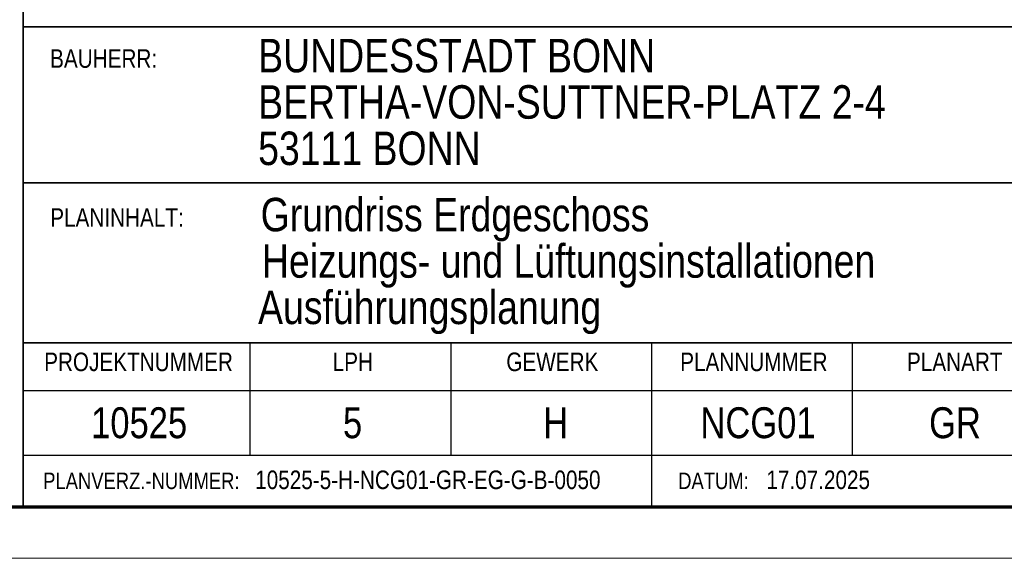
# Model space of a CAD drawing. Extents: x 229 to 926, y 37 to 878.
# Tile 52 of 194: x 742 to 837, y 37 to 89. Entities that reach past the tile are written whole.
import ezdxf

# ---------------------------------------------------------------- set-up
doc = ezdxf.new("R2010")
doc.units = 0
doc.layers.get('0').update_dxf_attribs({"lineweight": 13})
doc.layers.add('X_BI_Geometrie', color=7, linetype='Continuous', lineweight=13)
doc.layers.add('X_BI_Text', color=7, linetype='Continuous', lineweight=25)
doc.styles.get("Standard").update_dxf_attribs({"font": 'arial.ttf'})

# ---------------------------------------------------------------- blocks, each defined once
blk = doc.blocks.new('Blockreferenz-A03ENJ5HI0', base_point=(228.976, 36.581))
at = {"color": 0, "linetype": 'ByBlock', "lineweight": 70, "ltscale": 0.7}
blk.add_line((248.976, 41.581), (920.976, 41.581), dxfattribs=at)
at = {"color": 0, "linetype": 'ByBlock', "lineweight": -2, "ltscale": 0.13}
blk.add_line((925.976, 36.581), (228.976, 36.581), dxfattribs=at)
blk = doc.blocks.new('Blockreferenz-A03ENJ5JI0', base_point=(739.746, 41.581))
at = {"color": 0, "linetype": 'ByBlock', "lineweight": 35, "ltscale": 0.35}
for p, q in [((741.976, 119.79), (741.976, 41.581)), ((741.976, 88.167), (920.976, 88.167)), ((741.976, 73.009), (880.976, 73.009)), ((741.976, 57.509), (920.976, 57.509)), ((920.976, 41.581), (741.976, 41.581))]:
    blk.add_line(p, q, dxfattribs=at)
at = {"color": 0, "linetype": 'ByBlock', "lineweight": 25, "ltscale": 0.25}
for p, q in [((763.976, 57.509), (763.976, 46.581)), ((783.476, 57.509), (783.476, 46.581)), ((802.976, 57.509), (802.976, 41.581)), ((822.476, 57.509), (822.476, 46.581)), ((741.976, 52.874), (920.976, 52.874)), ((741.976, 46.581), (920.976, 46.581))]:
    blk.add_line(p, q, dxfattribs=at)
at = {"layer": 'X_BI_Text', "color": 0, "linetype": 'ByBlock', "ltscale": 0.25, "attachment_point": 1}
for s, insert, char_height in [('{\\W0.8;\\fArial;BUNDESSTADT BONN}', (764.782, 86.999), 3.25), ('{\\W0.8;\\fArial;BERTHA-VON-SUTTNER-PLATZ 2-4}', (764.782, 82.499), 3.25), ('{\\W0.8;\\fArial;53111 BONN }', (764.782, 78), 3.25), ('{\\W0.8;\\fArial;10525}', (748.565, 51.24), 3)]:
    blk.add_mtext(s, dxfattribs=dict(at, insert=insert, char_height=char_height))
at = {"layer": 'X_BI_Text', "color": 0, "attachment_point": 1}
for s, insert, char_height in [('{\\W0.8;\\fArial;BAUHERR:}', (744.579, 85.988), 1.8), ('{\\W0.8;\\fArial;Grundriss Erdgeschoss}', (765.022, 71.567), 3.25), ('{\\W0.8;\\fArial;PLANINHALT:}', (744.589, 70.555), 1.8), ('{\\W0.8;\\fArial;Heizungs- und Lüftungsinstallationen}', (765.146, 67.067), 3.25), ('{\\W0.8;\\fArial;Ausführungsplanung}', (764.775, 62.567), 3.25), ('{\\W0.8;\\fArial;PROJEKTNUMMER}', (744.003, 56.55), 1.8), ('{\\W0.8;\\fArial;LPH}', (772.016, 56.55), 1.8), ('{\\W0.8;\\fArial;GEWERK}', (788.879, 56.55), 1.8), ('{\\W0.8;\\fArial;PLANNUMMER}', (805.764, 56.55), 1.8), ('{\\W0.8;\\fArial;PLANART}', (827.786, 56.55), 1.8), ('{\\W0.8;\\fArial;5}', (773.018, 51.24), 3), ('{\\W0.8;\\fArial;H}', (792.453, 51.24), 3), ('{\\W0.8;\\fArial;NCG01}', (807.731, 51.24), 3), ('{\\W0.8;\\fArial;GR}', (829.934, 51.24), 3), ('{\\W0.8;\\fArial;10525-5-H-NCG01-GR-EG-G-B-0050}', (764.492, 45.099), 1.8), ('{\\W0.8;\\fArial;17.07.2025}', (814.129, 45.099), 1.8), ('{\\W0.8;\\fArial;PLANVERZ.-NUMMER:}', (743.905, 44.899), 1.6), ('{\\W0.8;\\fArial;DATUM:}', (805.568, 44.899), 1.6)]:
    blk.add_mtext(s, dxfattribs=dict(at, insert=insert, char_height=char_height))

msp = doc.modelspace()

# ---------------------------------------------------------------- block references
at = {"layer": 'X_BI_Geometrie', "ltscale": 0.13}
for name, p in [('Blockreferenz-A03ENJ5HI0', (228.976, 36.581)), ('Blockreferenz-A03ENJ5JI0', (739.746, 41.581))]:
    msp.add_blockref(name, p, dxfattribs=at)

doc.saveas('drawing.dxf')
